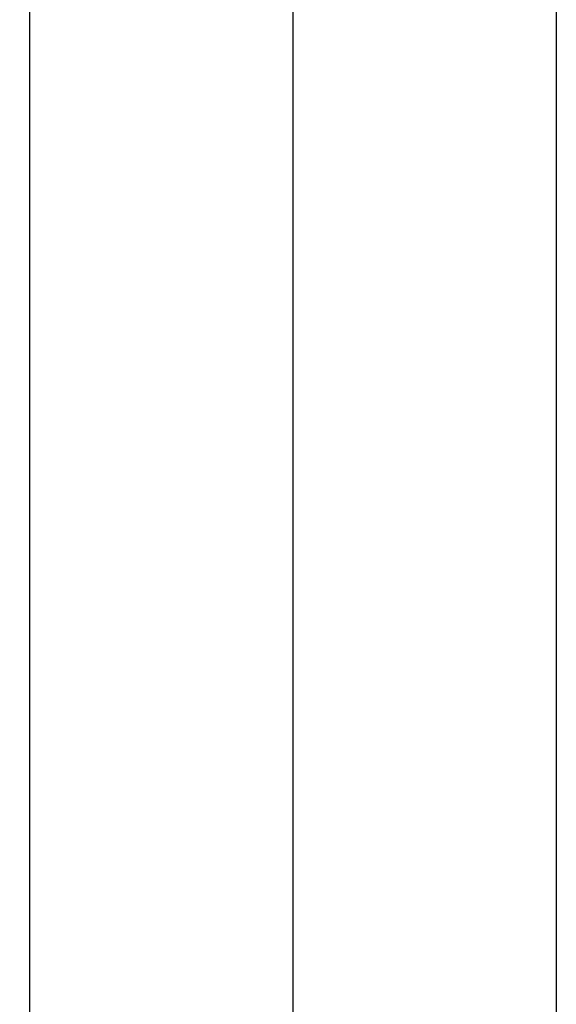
# Model space of a CAD drawing. Header units: millimetres. Extents: x -394.9 to -362.9, y -54.6 to -22.5.
# Tile 150 of 256: x -378.90403 to -378.90209, y -54.25303 to -54.24947. Entities that reach past the tile are written whole.
import ezdxf

# ---------------------------------------------------------------- set-up
doc = ezdxf.new("R2010")
doc.units = ezdxf.units.MM
doc.header["$MEASUREMENT"] = 0

msp = doc.modelspace()

# ---------------------------------------------------------------- linework, layer by layer
for points in [[(-378.9030453, -54.5448129, 1.201638), (-378.9030453, -38.5448128, 1.201638), (-378.9030453, -22.5448127, 1.201638)], [(-378.9039985, -54.2448128, 3.8026529), (-378.9040167, -54.3948132, 3.8026529), (-378.9040349, -54.5448137, 3.8026529)], [(-378.9039985, -54.2448128, 18.8856579), (-378.9040167, -54.3948132, 18.8856579), (-378.9040349, -54.5448135, 18.8856579)], [(-378.9020922, -54.2448129, 37.3993182), (-378.9020922, -54.3948128, 37.3993182), (-378.9020922, -54.5448127, 37.3993182)], [(-378.9020922, -54.2448129, 22.3163132), (-378.9020922, -54.3948128, 22.3163132), (-378.9020922, -54.5448127, 22.3163132)]]:
    msp.add_open_spline(points, degree=2)

doc.saveas('drawing.dxf')
